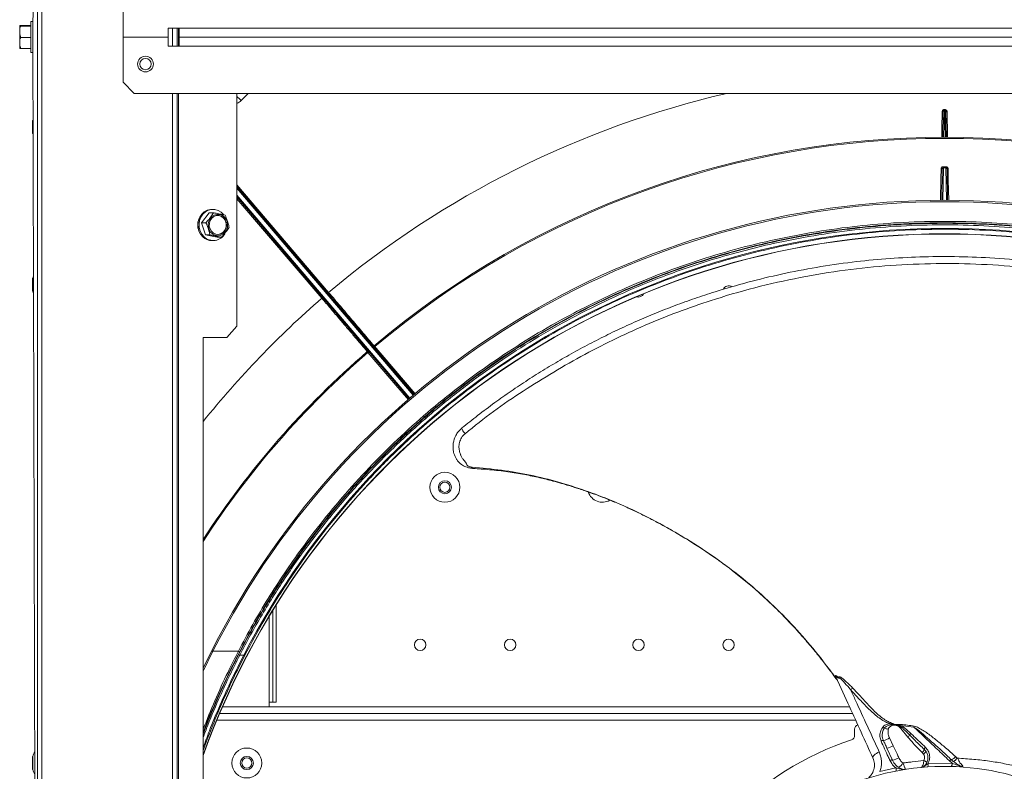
# Model space of a CAD drawing. Header units: millimetres. Extents: x -4829 to 407013, y -34854 to 354532.
# Tile 50 of 75: x 24583 to 25020, y -21214 to -20881. Entities that reach past the tile are written whole.
import ezdxf

# ---------------------------------------------------------------- set-up
doc = ezdxf.new("R2010")
doc.units = ezdxf.units.MM
doc.header["$LTSCALE"] = 15

# ---------------------------------------------------------------- blocks, each defined once
blk = doc.blocks.new('A$Cf38c0126')
at = {"linetype": 'Continuous', "lineweight": 5}
for p, q in [((18136.58, -15465.55), (18136.58, -13721.93)), ((18138.58, -13721.93), (18138.58, -15465.55)), ((18136.58, -13755.36), (18134.58, -14593.74)), ((18174.51, -14573.77), (18174.51, -14593.74)), ((18128.7, -14598.5), (18128.7, -14588.97)), ((18129.19, -14588.66), (18133.69, -14588.66)), ((18129.19, -14588.84), (18133.69, -14588.84)), ((18134.6, -14586.82), (18133.69, -14586.82)), ((18133.69, -14586.82), (18133.69, -14593.96)), ((18129.19, -14593.92), (18133.69, -14593.92)), ((18133.69, -14593.96), (18133.69, -14600.65)), ((18134.58, -14593.74), (18136.58, -15432.11)), ((18194.47, -14593.74), (18174.51, -14593.74)), ((18174.51, -14593.74), (18174.51, -14613.7)), ((18199.46, -14589.74), (18194.47, -14589.74)), ((18194.47, -14593.74), (18194.47, -14589.74)), ((18194.47, -14597.73), (18194.47, -14593.74)), ((18196.46, -14589.74), (18196.46, -14597.73)), ((18198.46, -14589.74), (18198.46, -14597.73)), ((18199.04, -14597.73), (18199.04, -14589.74)), ((18199.46, -14589.74), (18878.14, -14589.74)), ((18199.46, -14593.74), (18199.46, -14589.74)), ((18199.46, -14597.73), (18199.46, -14593.74)), ((18878.14, -14593.74), (18199.46, -14593.74)), ((18194.47, -14597.73), (18199.46, -14597.73)), ((18878.14, -14597.73), (18199.46, -14597.73)), ((18129.19, -14598.81), (18133.69, -14598.81)), ((18133.69, -14600.65), (18134.6, -14600.65)), ((18174.51, -14613.7), (18179.5, -14618.69)), ((18179.5, -14618.69), (18898.1, -14618.69)), ((18196.46, -14618.69), (18196.46, -15430.43)), ((18198.46, -14618.69), (18198.46, -15429.02)), ((18199.04, -15428.62), (18199.04, -14618.69)), ((18225.02, -14618.69), (18225.02, -14721.99)), ((18230.07, -14618.69), (18226.87, -14621.89)), ((18538, -14638.15), (18538.2, -14626.79)), ((18538.7, -14626.23), (18538.49, -14638.15)), ((18538.7, -14625.88), (18538.9, -14625.88)), ((18538.9, -14626.23), (18538.7, -14626.23)), ((18539.11, -14638.15), (18538.9, -14626.23)), ((18539.4, -14626.79), (18539.6, -14638.15)), ((18134.44, -14630.91), (18134.44, -14636.4)), ((18134.46, -14630.76), (18134.46, -14636.56)), ((18537.51, -14666.1), (18537.76, -14652.19)), ((18538.26, -14651.68), (18538, -14666.1)), ((18538.26, -14651.2), (18539.35, -14651.2)), ((18539.35, -14651.68), (18538.26, -14651.68)), ((18539.6, -14666.1), (18539.35, -14651.68)), ((18539.85, -14652.19), (18540.09, -14666.1)), ((18225.02, -14659.28), (18265.66, -14706.94)), ((18225.02, -14660.03), (18303.6, -14752.2)), ((18303.22, -14752.52), (18225.02, -14660.8)), ((18225.02, -14663.87), (18301.7, -14753.82)), ((18301.32, -14754.14), (18225.02, -14664.64)), ((18262.64, -14709.52), (18225.02, -14665.39)), ((18212.74, -14671.64), (18209.35, -14676.03)), ((18214.63, -14671.64), (18212.74, -14671.64)), ((18214.48, -14670.16), (18213.94, -14670.16)), ((18209.35, -14676.03), (18211.1, -14681.46)), ((18211.25, -14676.03), (18209.35, -14676.03)), ((18213, -14681.46), (18211.1, -14681.46)), ((18211.1, -14681.46), (18216.23, -14682.5)), ((18213.94, -14683.99), (18214.48, -14683.99)), ((18218.13, -14682.5), (18216.23, -14682.5)), ((18134.44, -14700.78), (18134.44, -14706.27)), ((18134.46, -14700.63), (18134.46, -14706.42)), ((18220.5, -14726.98), (18225.02, -14721.99)), ((18220.5, -14726.98), (18210.05, -14726.98)), ((18210.05, -14726.98), (18210.05, -14966.51)), ((18304.45, -14765.56), (18307.82, -14762.52)), ((18324.77, -14767.18), (18324.78, -14767.05)), ((18242.38, -14845.57), (18242.38, -14888.66)), ((18239.38, -14888.66), (18239.38, -14850.46)), ((18240.88, -14847.99), (18240.88, -14888.66)), ((18210.05, -14873.55), (18213.88, -14865.66)), ((18214.32, -14866.06), (18210.05, -14874.82)), ((18225.65, -14866.06), (18214.32, -14866.06)), ((18226.3, -14867.76), (18228.08, -14867.76)), ((18491.14, -14878.79), (18490.57, -14877.55)), ((18496.63, -14890.66), (18218.64, -14890.66)), ((18240.88, -14888.66), (18239.38, -14888.66)), ((18239.38, -14890.66), (18239.38, -14888.66)), ((18242.38, -14888.66), (18240.88, -14888.66)), ((18497.99, -14893.65), (18217.35, -14893.65)), ((18499.36, -14896.65), (18216.09, -14896.65)), ((18519.3, -14898.98), (18520.06, -14899.41)), ((18525.18, -14899.71), (18519.3, -14898.98)), ((18498.88, -14900.64), (18498.88, -14903.39)), ((18522.43, -14904.12), (18519.31, -14900.27)), ((18514.34, -14904.49), (18516.04, -14907.97)), ((18134.46, -14912.71), (18134.46, -14918.51)), ((18513.23, -14909.03), (18515.65, -14914.34)), ((18529.4, -14911.63), (18528.89, -14911.02)), ((18529.79, -14909.62), (18530.54, -14910.51)), ((18134.44, -14912.87), (18134.44, -14918.36)), ((18531.42, -14915.91), (18542.14, -14915.67)), ((18542.14, -14915.67), (18540.96, -14914.66)), ((18542.64, -14914.89), (18541.83, -14914.18)), ((18543.64, -14912.78), (18544.36, -14913.43)), ((18510.1, -14919.4), (18517.19, -14917.78))]:
    blk.add_line(p, q, dxfattribs=at)
at = {"linetype": 'Continuous', "lineweight": 5, "flags": 128}
for points in [[(18538.2, -14626.79), (18538.19, -14626.82), (18538.16, -14626.85), (18538.11, -14626.88), (18538.05, -14626.9), (18537.98, -14626.92), (18537.89, -14626.93), (18537.8, -14626.94), (18537.7, -14626.94)], [(18538.7, -14626.23), (18538.7, -14626.21), (18538.7, -14626.18), (18538.7, -14626.15), (18538.7, -14626.11), (18538.7, -14626.06), (18538.7, -14626), (18538.7, -14625.94), (18538.7, -14625.88)], [(18538.9, -14626.23), (18538.9, -14626.21), (18538.9, -14626.18), (18538.9, -14626.15), (18538.9, -14626.11), (18538.9, -14626.06), (18538.9, -14626), (18538.9, -14625.94), (18538.9, -14625.88)], [(18539.4, -14626.79), (18539.41, -14626.82), (18539.44, -14626.85), (18539.49, -14626.88), (18539.55, -14626.9), (18539.63, -14626.92), (18539.71, -14626.93), (18539.8, -14626.94), (18539.9, -14626.94)], [(18134.67, -14630.17), (18134.64, -14630.26), (18134.46, -14630.76)], [(18134.46, -14636.56), (18134.64, -14637.05), (18134.69, -14637.19)], [(18537.01, -14666.23), (18537.18, -14656.39), (18537.26, -14652.19)], [(18538.26, -14651.68), (18538.26, -14651.66), (18538.26, -14651.62), (18538.26, -14651.57), (18538.26, -14651.51), (18538.26, -14651.44), (18538.26, -14651.36), (18538.26, -14651.28), (18538.26, -14651.2)], [(18539.35, -14651.68), (18539.35, -14651.66), (18539.35, -14651.62), (18539.35, -14651.57), (18539.35, -14651.51), (18539.35, -14651.44), (18539.35, -14651.36), (18539.35, -14651.28), (18539.35, -14651.2)], [(18540.35, -14652.19), (18540.36, -14653.19), (18540.43, -14657.18), (18540.59, -14666.26)], [(18209.87, -14682.34), (18208.88, -14681.16), (18208.16, -14679.77), (18207.76, -14678.22), (18207.68, -14676.62), (18207.94, -14675.04), (18208.53, -14673.57), (18209.41, -14672.29), (18210.53, -14671.27), (18211.84, -14670.56), (18213.26, -14670.2), (18213.94, -14670.16)], [(18210.42, -14682.34), (18209.43, -14681.16), (18208.71, -14679.77), (18208.3, -14678.22), (18208.23, -14676.62), (18208.49, -14675.04), (18209.08, -14673.57), (18209.96, -14672.29), (18211.08, -14671.27), (18212.39, -14670.56), (18213.8, -14670.2), (18215.26, -14670.21), (18216.67, -14670.59), (18217.97, -14671.32), (18219.08, -14672.37), (18219.17, -14672.48)], [(18219.39, -14673.45), (18218.4, -14672.75), (18217.28, -14672.37), (18216.1, -14672.34), (18214.96, -14672.66), (18213.95, -14673.31), (18213.12, -14674.24), (18212.56, -14675.38), (18212.29, -14676.64), (18212.35, -14677.94), (18212.72, -14679.17), (18213.37, -14680.25), (18214.27, -14681.09), (18215.33, -14681.63), (18216.5, -14681.84), (18217.66, -14681.69), (18218.75, -14681.2), (18219.68, -14680.4), (18220.38, -14679.36), (18220.8, -14678.15), (18220.91, -14676.86), (18220.69, -14675.58), (18220.18, -14674.42), (18219.39, -14673.45)], [(18219.09, -14673.85), (18218.11, -14673.18), (18217.01, -14672.86), (18215.86, -14672.91), (18214.78, -14673.33), (18213.86, -14674.09), (18213.19, -14675.11), (18212.81, -14676.31), (18212.78, -14677.57), (18213.08, -14678.79), (18213.69, -14679.86), (18214.56, -14680.68), (18215.62, -14681.18), (18216.76, -14681.31), (18217.88, -14681.07), (18218.89, -14680.47), (18219.7, -14679.58), (18220.23, -14678.46), (18220.44, -14677.21), (18220.3, -14675.96), (18219.84, -14674.8), (18219.09, -14673.85)], [(18301.05, -14754.59), (18294.64, -14747.07), (18283.13, -14733.57)], [(18286.17, -14730.98), (18286.82, -14731.74), (18289.41, -14734.78), (18299.76, -14746.93), (18304.07, -14751.98)], [(18308.61, -14762.69), (18308.24, -14762.26), (18307.87, -14761.82)], [(18214.32, -14866.06), (18214.23, -14866.01), (18214.13, -14865.96), (18214.05, -14865.9), (18213.98, -14865.84), (18213.93, -14865.79), (18213.89, -14865.74), (18213.87, -14865.7), (18213.88, -14865.66)], [(18228.08, -14867.76), (18228.16, -14867.8), (18228.23, -14867.82), (18228.3, -14867.84), (18228.37, -14867.86), (18228.42, -14867.86), (18228.47, -14867.86), (18228.5, -14867.84), (18228.52, -14867.83)], [(18491.47, -14879.35), (18491.47, -14879.35), (18491.36, -14879.1), (18491.32, -14879.03)], [(18506.99, -14913.39), (18506.95, -14913.13), (18507.03, -14912.83), (18507.25, -14912.49), (18507.57, -14912.13), (18508.01, -14911.75), (18508.53, -14911.37), (18509.12, -14911), (18509.77, -14910.66)], [(18514.53, -14914.49), (18514.72, -14914.4), (18514.91, -14914.33), (18515.09, -14914.28), (18515.26, -14914.25), (18515.4, -14914.24), (18515.52, -14914.26), (18515.6, -14914.29), (18515.65, -14914.34)]]:
    blk.add_lwpolyline(points, dxfattribs=at)
at = {"linetype": 'Continuous', "lineweight": 5}
for centre, radius in [((18184.49, -14605.71), 3.49), ((18184.49, -14605.71), 2.5), ((18317.23, -14793.35), 6.64), ((18317.23, -14793.35), 2.9), ((18317.23, -14793.35), 2.25), ((18306.25, -14863.21), 2.5), ((18346.17, -14863.21), 2.5), ((18403.06, -14863.21), 2.5), ((18442.99, -14863.21), 2.5), ((18229.4, -14915.61), 6.64), ((18229.4, -14915.61), 2.9), ((18229.4, -14915.61), 2.25)]:
    blk.add_circle(centre, radius, dxfattribs=at)
for centre, radius, start, end in [((18129.99, -14589), 1.3, 168.6813, 178.9033), ((18129.99, -14598.48), 1.3, 181.0967, 191.3193), ((18139.91, -14708.89), 123.02, 45.0141, 46.222), ((18134.94, -14630.91), 0.499, 162.1791, 180), ((18134.94, -14636.4), 0.499, 180, 197.8209), ((18537.51, -14637.65), 0.499, 270.1883, 359), ((18540.09, -14637.65), 0.499, 181, 269.8117), ((18538.8, -15030.39), 392.24, 49.8424, 130.1576), ((18538.8, -15030.39), 391.75, 49.8431, 130.1569), ((18537.51, -14644.93), 7.27, 268.0337, 271.9663), ((18540.1, -14644.93), 7.27, 268.0337, 271.9663), ((18538.8, -15030.39), 364.29, 26.8839, 153.1161), ((18538.8, -15030.56), 363.79, 26.8839, 153.1161), ((18214.42, -14677.07), 6.81, 156.6243, 203.3757), ((18216.36, -14676.46), 3.63, 46.0902, 87.9948), ((18216.01, -14677.04), 4.3, 276.4271, 48.1164), ((18538.8, -15030.39), 349.42, 19.8067, 160.1933), ((18538.8, -15030.39), 349.32, 19.7612, 160.2388), ((18214.5, -14678.01), 5.95, 226.6523, 330.7976), ((18213.96, -14678.1), 5.89, 226.0292, 269.7486), ((18134.94, -14700.78), 0.499, 162.1791, 180), ((18146.82, -14704.6), 12.97, 157.4129, 162.1791), ((18134.94, -14706.27), 0.499, 180, 197.8209), ((18146.82, -14702.45), 12.97, 197.8209, 202.8014), ((18262.63, -14703.58), 4.52, 305.8033, 311.9876), ((18403.06, -14706.52), 2.5, 250.5181, 334.9597), ((18442.99, -14706.52), 2.5, 54.3485, 158.1953), ((18259.82, -14706.02), 4.5, 308.9372, 315.1001), ((18538.8, -15030.39), 392.24, 130.7401, 146.944), ((18538.8, -15030.39), 391.75, 130.7408, 147.0543), ((18282.49, -14732.82), 0.499, 310.7401, 40.4489), ((18278.59, -14728.06), 7.14, 309.4414, 313.4445), ((18285.53, -14730.23), 0.499, 220.4489, 310.1576), ((18281.47, -14725.67), 7.09, 307.4309, 311.4632), ((18387.09, -14793.35), 6.64, 198.72, 299.3296), ((18225.48, -14866.7), 0.664, 22.1268, 75.3017), ((18226.47, -14867.12), 0.662, 202.1491, 255.4855), ((18490.22, -14878.03), 0.593, 25.064, 53.5511), ((18493.86, -14879.72), 4.81, 312.9724, 328.306), ((18500.87, -14900.64), 2, 106.4016, 180), ((18508.25, -14895.73), 6.77, 338.3509, 343.1976), ((18511.42, -14897.87), 7.95, 351.9439, 355.3419), ((18522.39, -14901.11), 2.88, 143.7765, 154.0762), ((18517.5, -14898.35), 7.81, 350.0256, 353.5075), ((18496.88, -14903.39), 2, 288.2662, 0), ((18503.56, -14910.01), 12.95, 49.0667, 52.8612), ((18510.73, -14909.83), 9.69, 71.5783, 82.2163), ((18513.11, -14892.59), 9.87, 308.9375, 312.64), ((18518.09, -14898.95), 6.75, 310.0317, 320.8513), ((18525.3, -14904.06), 2.16, 134.1565, 156.6839), ((18538.8, -15030.39), 131.74, 108.2662, 164.3159), ((18511.43, -14907.22), 1.55, 81.2118, 121.7597), ((18509.76, -14897.83), 8.08, 283.6084, 304.5107), ((18512.15, -14901.89), 7.22, 278.6146, 302.6784), ((18134.94, -14912.87), 0.499, 162.1791, 180), ((18146.82, -14916.69), 12.97, 152.1991, 162.1791), ((18527.01, -14908.82), 2.89, 310.5317, 343.9406), ((18528.24, -14909.31), 2.59, 296.5282, 332.4988), ((18531.05, -14909.67), 1.25, 126.866, 177.6556), ((18538.8, -15030.39), 113.28, 57.0998, 159.3931), ((18514.62, -14907.31), 7.11, 278.3052, 302.8951), ((18516.87, -14914.07), 3.7, 294.739, 336.1598), ((18528.49, -14917.69), 3.33, 43.5397, 70.1873), ((18529.51, -14916.3), 1.95, 326.6824, 11.6609), ((18541.9, -14915.32), 1.14, 93.5298, 144.9126), ((18540.28, -14915.9), 1.88, 318.2331, 6.8446), ((18540.57, -14910.69), 3.71, 289.8121, 325.7834), ((18134.94, -14918.36), 0.499, 180, 197.8209), ((18146.82, -14914.54), 12.97, 197.8209, 208.0256), ((18515.15, -14918.44), 2.15, 339.2865, 17.8806), ((18520.92, -14916.51), 2, 253.7393, 278.9216), ((18528.28, -14915.59), 2, 275.2384, 309.2049)]:
    blk.add_arc(centre, radius, start, end, dxfattribs=at)
for centre, major_axis, ratio, start_param, end_param in [((18538.8, -15032.64), (0, 425.07), 1, 0.229213, 0.697864), ((18221.93, -14616.93), (-1.83, 6.76), 0.998003, 3.334087, 3.661929), ((18538.8, -15028.34), (0, 349.77), 0.99998, 5.189359, 7.377012), ((18541.44, -15030.39), (-425.07, 0), 1, 5.427735, 5.606435)]:
    blk.add_ellipse(centre, major_axis=major_axis, ratio=ratio, start_param=start_param, end_param=end_param, dxfattribs=at)
for points, knots in [([(18129.19, -14588.66), (18129.14, -14588.66), (18128.9, -14588.67), (18128.74, -14588.7), (18128.71, -14588.75), (18128.72, -14588.8), (18129.04, -14588.83), (18129.18, -14588.84), (18129.19, -14588.84)], [0, 0, 0, 0, 0.0615458, 0.2437108, 0.5002059, 0.8697201, 0.981546, 1, 1, 1, 1]), ([(18129.19, -14588.84), (18129.1, -14589.01), (18128.82, -14589.52), (18128.71, -14590.48), (18128.73, -14591.7), (18128.71, -14592.89), (18129.06, -14593.63), (18129.19, -14593.92)], [0, 0, 0, 0, 0.111319, 0.325256, 0.540874, 0.820923, 1, 1, 1, 1]), ([(18129.19, -14593.92), (18129.1, -14594.09), (18128.82, -14594.58), (18128.71, -14595.5), (18128.73, -14596.67), (18128.71, -14597.82), (18129.06, -14598.54), (18129.19, -14598.81)], [0, 0, 0, 0, 0.111321, 0.325253, 0.540874, 0.820936, 1, 1, 1, 1]), ([(18129.19, -14598.81), (18129.14, -14598.81), (18128.9, -14598.8), (18128.74, -14598.77), (18128.73, -14598.74), (18128.73, -14598.73)], [0, 0, 0, 0, 0.130074, 0.515073, 1, 1, 1, 1]), ([(18537.51, -14638.15), (18537.52, -14637.09), (18537.59, -14633.53), (18537.65, -14629.66), (18537.7, -14626.94)], [0, 0, 0, 0, 0.297136, 1, 1, 1, 1]), ([(18537.7, -14626.94), (18537.72, -14626.8), (18537.75, -14626.54), (18537.96, -14626.19), (18538.26, -14625.96), (18538.53, -14625.88), (18538.67, -14625.88), (18538.7, -14625.88)], [0, 0, 0, 0, 0.253442, 0.507088, 0.741065, 0.947191, 1, 1, 1, 1]), ([(18538.7, -14626.23), (18538.68, -14626.23), (18538.62, -14626.23), (18538.55, -14626.25), (18538.44, -14626.3), (18538.32, -14626.4), (18538.22, -14626.58), (18538.21, -14626.72), (18538.2, -14626.79)], [0, 0, 0, 0, 0.045993, 0.207561, 0.230155, 0.455873, 0.721634, 1, 1, 1, 1]), ([(18538.9, -14625.88), (18539.01, -14625.89), (18539.21, -14625.91), (18539.49, -14626.07), (18539.72, -14626.3), (18539.87, -14626.6), (18539.89, -14626.83), (18539.9, -14626.94)], [0, 0, 0, 0, 0.187688, 0.375373, 0.571487, 0.787963, 1, 1, 1, 1]), ([(18539.4, -14626.79), (18539.4, -14626.73), (18539.39, -14626.62), (18539.31, -14626.46), (18539.2, -14626.33), (18539.07, -14626.25), (18538.97, -14626.23), (18538.91, -14626.23), (18538.9, -14626.23)], [0, 0, 0, 0, 0.2333207, 0.4636331, 0.6598737, 0.8345157, 0.9655996, 1, 1, 1, 1]), ([(18539.9, -14626.94), (18539.95, -14629.49), (18540.01, -14633.35), (18540.07, -14636.94), (18540.1, -14638.15)], [0, 0, 0, 0, 0.660646, 1, 1, 1, 1]), ([(18537.26, -14652.19), (18537.27, -14652.08), (18537.3, -14651.85), (18537.48, -14651.54), (18537.74, -14651.32), (18538.02, -14651.21), (18538.19, -14651.2), (18538.26, -14651.2)], [0, 0, 0, 0, 0.2219706, 0.4440775, 0.6642449, 0.8806111, 1, 1, 1, 1]), ([(18538.26, -14651.68), (18538.22, -14651.68), (18538.14, -14651.69), (18538, -14651.74), (18537.87, -14651.86), (18537.78, -14652.02), (18537.76, -14652.14), (18537.76, -14652.19)], [0, 0, 0, 0, 0.116378, 0.328666, 0.548086, 0.772919, 1, 1, 1, 1]), ([(18539.35, -14651.2), (18539.46, -14651.21), (18539.68, -14651.23), (18539.97, -14651.4), (18540.2, -14651.65), (18540.32, -14651.93), (18540.34, -14652.12), (18540.35, -14652.19)], [0, 0, 0, 0, 0.212317, 0.424579, 0.638602, 0.856274, 1, 1, 1, 1]), ([(18539.85, -14652.19), (18539.84, -14652.16), (18539.84, -14652.06), (18539.77, -14651.92), (18539.66, -14651.79), (18539.51, -14651.7), (18539.4, -14651.68), (18539.35, -14651.68)], [0, 0, 0, 0, 0.147241, 0.368596, 0.583348, 0.792777, 1, 1, 1, 1]), ([(18211.25, -14676.03), (18211.33, -14675.95), (18211.68, -14675.63), (18212.33, -14674.87), (18213.27, -14673.67), (18214.13, -14672.55), (18214.55, -14671.83), (18214.62, -14671.67), (18214.63, -14671.64)], [0, 0, 0, 0, 0.061544, 0.243707, 0.500212, 0.869731, 0.981538, 1, 1, 1, 1]), ([(18214.63, -14671.64), (18214.85, -14671.68), (18215.48, -14671.79), (18216.49, -14671.98), (18217.72, -14672.23), (18218.94, -14672.48), (18219.54, -14672.63), (18219.77, -14672.69)], [0, 0, 0, 0, 0.11133, 0.325266, 0.540881, 0.820921, 1, 1, 1, 1]), ([(18213, -14681.46), (18212.98, -14681.27), (18212.92, -14680.73), (18212.64, -14679.71), (18212.21, -14678.41), (18211.81, -14677.13), (18211.4, -14676.34), (18211.25, -14676.03)], [0, 0, 0, 0, 0.111336, 0.325264, 0.540876, 0.820918, 1, 1, 1, 1]), ([(18219.77, -14672.69), (18219.87, -14672.87), (18220.16, -14673.42), (18220.54, -14674.44), (18220.95, -14675.74), (18221.37, -14677.02), (18221.48, -14677.81), (18221.52, -14678.12)], [0, 0, 0, 0, 0.111336, 0.325281, 0.540898, 0.820938, 1, 1, 1, 1]), ([(18225.65, -14866.06), (18227.75, -14862.1), (18231.95, -14854.19), (18238.83, -14842.62), (18246.11, -14831.31), (18254.62, -14819.16), (18264.52, -14806.26), (18275.99, -14792.79), (18288.15, -14779.86), (18301, -14767.53), (18314.49, -14755.82), (18328.6, -14744.77), (18343.3, -14734.43), (18358.56, -14724.82), (18373.01, -14716.72), (18386.48, -14709.95), (18400.22, -14703.69), (18415.7, -14697.47), (18432.95, -14691.54), (18450.53, -14686.51), (18468.37, -14682.39), (18486.43, -14679.19), (18504.65, -14676.94), (18522.98, -14675.64), (18541.35, -14675.29), (18559.74, -14675.9), (18578.08, -14677.48), (18596.33, -14680.01), (18612.98, -14683.21), (18628.04, -14686.83), (18643.05, -14691.07), (18659.33, -14696.51), (18676.72, -14703.36), (18693.83, -14711.17), (18710.58, -14719.93), (18726.91, -14729.63), (18742.81, -14740.26), (18758.21, -14751.81), (18773.04, -14764.28), (18787.23, -14777.59), (18800.73, -14791.75), (18813.47, -14806.7), (18825.55, -14822.57), (18836.84, -14839.34), (18845.59, -14854.02), (18850.37, -14863.05), (18851.95, -14866.06)], [0, 0, 0, 0, 0.017944, 0.035888, 0.053733, 0.071578, 0.094906, 0.118247, 0.141574, 0.164901, 0.188243, 0.211569, 0.234901, 0.258249, 0.28158, 0.299029, 0.316479, 0.339817, 0.363172, 0.386509, 0.40985, 0.433208, 0.456548, 0.479889, 0.503248, 0.52659, 0.550015, 0.573459, 0.596884, 0.614795, 0.632706, 0.65666, 0.680633, 0.704588, 0.729132, 0.753694, 0.778238, 0.803505, 0.828792, 0.85406, 0.879957, 0.905874, 0.931772, 0.959073, 0.986375, 1, 1, 1, 1]), ([(18225.86, -14867.37), (18227.44, -14864.36), (18232.19, -14855.3), (18240.92, -14840.58), (18252.18, -14823.78), (18264.21, -14807.9), (18276.9, -14792.94), (18290.35, -14778.79), (18304.49, -14765.46), (18319.26, -14752.99), (18334.61, -14741.42), (18350.46, -14730.78), (18366.74, -14721.06), (18383.45, -14712.28), (18400.5, -14704.46), (18417.85, -14697.58), (18434.09, -14692.12), (18449.06, -14687.85), (18464.09, -14684.21), (18480.7, -14680.98), (18498.91, -14678.42), (18517.21, -14676.82), (18535.56, -14676.17), (18553.9, -14676.48), (18572.19, -14677.74), (18590.38, -14679.96), (18608.41, -14683.11), (18626.22, -14687.18), (18643.77, -14692.18), (18661.01, -14698.06), (18676.47, -14704.23), (18690.2, -14710.46), (18703.65, -14717.19), (18718.09, -14725.25), (18733.34, -14734.81), (18748.03, -14745.1), (18762.14, -14756.1), (18775.63, -14767.76), (18788.53, -14780.1), (18800.81, -14793.11), (18812.43, -14806.75), (18823.4, -14821.03), (18833.65, -14835.93), (18843.23, -14851.39), (18848.91, -14862.05), (18851.74, -14867.37)], [0, 0, 0, 0, 0.013637, 0.040964, 0.06829, 0.094132, 0.119992, 0.145832, 0.171048, 0.196282, 0.221496, 0.245988, 0.270499, 0.29499, 0.318893, 0.342814, 0.366716, 0.384588, 0.40246, 0.425831, 0.449221, 0.472592, 0.495877, 0.51918, 0.542465, 0.565748, 0.58905, 0.612334, 0.635614, 0.658912, 0.682193, 0.6996, 0.717007, 0.74028, 0.76357, 0.786844, 0.810112, 0.833396, 0.856665, 0.880274, 0.903899, 0.927509, 0.951667, 0.975841, 1, 1, 1, 1]), ([(18851.51, -14866.45), (18849.92, -14863.45), (18845.16, -14854.43), (18836.42, -14839.77), (18825.14, -14823.02), (18813.08, -14807.18), (18800.35, -14792.25), (18786.87, -14778.11), (18772.7, -14764.82), (18757.89, -14752.37), (18742.52, -14740.83), (18726.64, -14730.22), (18710.33, -14720.53), (18693.6, -14711.79), (18676.52, -14703.99), (18659.15, -14697.15), (18642.9, -14691.72), (18627.91, -14687.48), (18612.87, -14683.86), (18596.25, -14680.67), (18578.03, -14678.14), (18559.71, -14676.57), (18541.35, -14675.96), (18523, -14676.31), (18504.7, -14677.61), (18486.51, -14679.86), (18468.48, -14683.05), (18450.66, -14687.16), (18433.11, -14692.19), (18415.87, -14698.11), (18400.42, -14704.32), (18386.7, -14710.57), (18373.25, -14717.33), (18358.82, -14725.42), (18343.58, -14735.02), (18328.9, -14745.34), (18314.81, -14756.37), (18301.34, -14768.06), (18288.51, -14780.38), (18276.36, -14793.28), (18264.92, -14806.74), (18255.03, -14819.62), (18246.53, -14831.76), (18239.26, -14843.05), (18232.39, -14854.6), (18228.19, -14862.5), (18226.09, -14866.45)], [0, 0, 0, 0, 0.013626, 0.04093, 0.068233, 0.094132, 0.120051, 0.145949, 0.171217, 0.196505, 0.221772, 0.246316, 0.270878, 0.295421, 0.319376, 0.343348, 0.367302, 0.385212, 0.403121, 0.426546, 0.449988, 0.473412, 0.496752, 0.52011, 0.543449, 0.566788, 0.590145, 0.613484, 0.636821, 0.660175, 0.683512, 0.700961, 0.71841, 0.741741, 0.765089, 0.78842, 0.811747, 0.83509, 0.858417, 0.881745, 0.905088, 0.928416, 0.946263, 0.964109, 0.982055, 1, 1, 1, 1]), ([(18851.3, -14867.76), (18848.46, -14862.44), (18842.79, -14851.8), (18833.23, -14836.37), (18822.99, -14821.49), (18812.04, -14807.23), (18800.43, -14793.61), (18788.17, -14780.62), (18775.29, -14768.29), (18761.82, -14756.65), (18747.73, -14745.67), (18733.06, -14735.39), (18717.83, -14725.84), (18703.41, -14717.8), (18689.98, -14711.08), (18676.27, -14704.86), (18660.83, -14698.69), (18643.62, -14692.82), (18626.1, -14687.84), (18608.31, -14683.77), (18590.3, -14680.62), (18572.14, -14678.41), (18553.88, -14677.15), (18535.57, -14676.84), (18517.24, -14677.48), (18498.96, -14679.09), (18480.78, -14681.65), (18464.19, -14684.87), (18449.19, -14688.51), (18434.24, -14692.77), (18418.02, -14698.22), (18400.7, -14705.09), (18383.67, -14712.9), (18366.99, -14721.67), (18350.73, -14731.37), (18334.9, -14741.99), (18319.58, -14753.55), (18304.82, -14766), (18290.7, -14779.31), (18277.28, -14793.44), (18264.61, -14808.37), (18252.59, -14824.23), (18241.34, -14841.01), (18232.63, -14855.71), (18227.88, -14864.75), (18226.3, -14867.76)], [0, 0, 0, 0, 0.0241606, 0.0483361, 0.0724962, 0.0961076, 0.1197335, 0.1433442, 0.1666135, 0.1898976, 0.2131662, 0.2364402, 0.25973, 0.2830033, 0.3004097, 0.3178159, 0.341096, 0.3643931, 0.3876727, 0.4109554, 0.4342556, 0.4575379, 0.4808213, 0.5041226, 0.5274059, 0.5507761, 0.5741643, 0.5975347, 0.6154056, 0.6332765, 0.657178, 0.6810981, 0.7050002, 0.7294912, 0.7540014, 0.7784932, 0.8037081, 0.8289429, 0.8541587, 0.8800001, 0.9058619, 0.9317043, 0.9590329, 0.9863616, 1, 1, 1, 1]), ([(18221.52, -14678.12), (18221.48, -14678.2), (18221.33, -14678.52), (18220.82, -14679.27), (18219.9, -14680.47), (18219.03, -14681.6), (18218.34, -14682.31), (18218.16, -14682.48), (18218.13, -14682.5)], [0, 0, 0, 0, 0.061558, 0.243707, 0.500213, 0.869731, 0.98156, 1, 1, 1, 1]), ([(18849.08, -14867.83), (18848.94, -14867.54), (18848.21, -14866.14), (18845.1, -14860.26), (18838.66, -14848.8), (18828.66, -14832.97), (18816.7, -14816.29), (18803.98, -14800.57), (18790.56, -14785.84), (18776.52, -14772.08), (18761.67, -14759.06), (18746.06, -14746.85), (18729.76, -14735.52), (18712.89, -14725.16), (18695.45, -14715.81), (18677.51, -14707.46), (18659.04, -14700.1), (18640.15, -14693.77), (18620.93, -14688.51), (18601.79, -14684.44), (18582.77, -14681.52), (18563.94, -14679.67), (18544.98, -14678.83), (18526.01, -14679), (18507.12, -14680.18), (18488.5, -14682.37), (18470.21, -14685.55), (18452.25, -14689.66), (18434.54, -14694.69), (18417.14, -14700.63), (18400.14, -14707.44), (18383.5, -14715.15), (18367.26, -14723.76), (18351.43, -14733.25), (18336.15, -14743.54), (18321.47, -14754.58), (18307.45, -14766.32), (18294, -14778.82), (18281.17, -14792.12), (18268.98, -14806.17), (18257.57, -14820.83), (18246.99, -14836.02), (18237.2, -14851.66), (18231.41, -14862.44), (18228.52, -14867.83)], [0, 0, 0, 0, 0.00128, 0.006401, 0.02689, 0.054326, 0.081784, 0.109219, 0.135151, 0.161168, 0.187225, 0.213279, 0.239287, 0.265213, 0.290807, 0.316493, 0.342223, 0.367951, 0.39363, 0.41922, 0.443436, 0.467732, 0.492068, 0.516405, 0.5407, 0.564915, 0.588548, 0.612252, 0.635993, 0.659736, 0.683444, 0.707079, 0.731093, 0.755175, 0.779293, 0.803414, 0.827502, 0.85152, 0.876209, 0.900963, 0.925754, 0.950546, 0.975307, 1, 1, 1, 1]), ([(18218.13, -14682.5), (18218, -14682.47), (18217.6, -14682.36), (18216.68, -14682.17), (18215.44, -14681.92), (18214.24, -14681.67), (18213.35, -14681.52), (18213, -14681.46)], [0, 0, 0, 0, 0.111329, 0.325255, 0.540875, 0.82093, 1, 1, 1, 1]), ([(18324.78, -14767.05), (18327.09, -14765.2), (18331.88, -14761.37), (18339.17, -14755.93), (18346.59, -14750.68), (18353.99, -14745.74), (18361.54, -14740.98), (18369.29, -14736.37), (18377.26, -14731.92), (18385.39, -14727.66), (18393.75, -14723.56), (18402.17, -14719.72), (18410.71, -14716.11), (18419.3, -14712.74), (18428.08, -14709.57), (18438.81, -14706.03), (18451.62, -14702.32), (18466.62, -14698.69), (18482.06, -14695.7), (18497.46, -14693.46), (18512.78, -14691.93), (18527.93, -14691.11), (18543.33, -14690.96), (18559.45, -14691.54), (18576.26, -14692.97), (18593.55, -14695.34), (18610.63, -14698.59), (18627.35, -14702.65), (18643.74, -14707.53), (18659.72, -14713.17), (18676.2, -14719.93), (18692.97, -14727.88), (18709.88, -14737.12), (18726.03, -14747.16), (18741.36, -14757.93), (18755.91, -14769.32), (18764.84, -14777.34), (18769.31, -14781.35)], [0, 0, 0, 0, 0.017261, 0.03572, 0.052918, 0.070209, 0.087605, 0.105121, 0.123004, 0.141113, 0.159017, 0.177649, 0.195559, 0.213744, 0.232179, 0.250864, 0.280898, 0.31166, 0.343156, 0.375394, 0.40559, 0.43635, 0.467679, 0.49958, 0.535136, 0.571385, 0.607331, 0.642978, 0.678588, 0.714473, 0.749903, 0.791841, 0.833489, 0.874954, 0.916806, 0.958408, 1, 1, 1, 1]), ([(18767.31, -14782.08), (18762.83, -14778.11), (18753.88, -14770.17), (18739.32, -14758.95), (18723.98, -14748.35), (18707.82, -14738.5), (18690.92, -14729.48), (18673.34, -14721.35), (18655.15, -14714.18), (18636.41, -14708.02), (18617.22, -14702.94), (18597.65, -14698.96), (18577.79, -14696.12), (18557.72, -14694.44), (18537.56, -14693.95), (18517.38, -14694.66), (18497.25, -14696.56), (18477.15, -14699.68), (18457.08, -14704.06), (18438.8, -14709.23), (18422.35, -14714.86), (18407.73, -14720.64), (18393.34, -14727.14), (18379.22, -14734.34), (18365.43, -14742.2), (18351.92, -14750.58), (18338.66, -14759.56), (18330.32, -14766.25), (18326.14, -14769.6)], [0, 0, 0, 0, 0.041863, 0.083651, 0.125486, 0.167323, 0.209075, 0.25087, 0.292662, 0.33437, 0.376127, 0.417868, 0.459536, 0.501264, 0.542839, 0.584149, 0.625335, 0.666541, 0.707918, 0.749602, 0.780859, 0.81208, 0.843346, 0.874664, 0.905928, 0.937193, 0.968554, 1, 1, 1, 1]), ([(18265.66, -14706.94), (18267.4, -14708.99), (18270.89, -14713.08), (18276.04, -14719.12), (18281.06, -14725.01), (18284.21, -14728.71), (18285.79, -14730.55)], [0, 0, 0, 0, 0.249804, 0.500401, 0.7502, 1, 1, 1, 1]), ([(18282.77, -14733.12), (18281.2, -14731.28), (18279.12, -14728.85), (18275.92, -14725.09), (18273.27, -14721.98), (18269.9, -14718.03), (18266.35, -14713.87), (18263.88, -14710.97), (18262.64, -14709.52)], [0, 0, 0, 0, 0.249734, 0.328766, 0.487304, 0.645846, 0.822924, 1, 1, 1, 1]), ([(18283.13, -14733.57), (18283.11, -14733.55), (18283.05, -14733.48), (18282.96, -14733.37), (18282.88, -14733.28), (18282.82, -14733.21), (18282.82, -14733.2), (18282.81, -14733.2)], [0, 0, 0, 0, 0.131527, 0.348656, 0.565816, 0.782961, 1, 1, 1, 1]), ([(18285.85, -14730.61), (18285.85, -14730.62), (18285.86, -14730.62), (18285.92, -14730.69), (18286, -14730.78), (18286.09, -14730.89), (18286.15, -14730.96), (18286.17, -14730.98)], [0, 0, 0, 0, 0.217038, 0.434199, 0.651351, 0.868441, 1, 1, 1, 1]), ([(18324.74, -14767.14), (18324.19, -14767.65), (18323.14, -14768.61), (18321.74, -14770.81), (18320.85, -14773.45), (18320.76, -14776.18), (18321.23, -14778.63), (18321.93, -14780.25), (18322.69, -14781.39), (18323.49, -14782.4), (18324.78, -14783.5), (18326.35, -14784.3), (18327.88, -14784.76), (18328.97, -14784.89), (18329.63, -14784.96)], [0, 0, 0, 0, 0.094783, 0.180211, 0.326201, 0.437911, 0.518778, 0.637018, 0.656464, 0.691969, 0.798851, 0.862773, 0.916519, 1, 1, 1, 1]), ([(18326.14, -14769.6), (18325.91, -14769.29), (18325.45, -14768.66), (18324.98, -14767.86), (18324.73, -14767.33), (18324.76, -14767.22), (18324.77, -14767.18)], [0, 0, 0, 0, 0.275334, 0.56734, 0.859335, 1, 1, 1, 1]), ([(18326.14, -14769.6), (18325.59, -14770.16), (18324.5, -14771.27), (18323.63, -14773.44), (18323.38, -14775.6), (18323.62, -14777.25), (18323.94, -14778.32), (18324.16, -14778.88), (18324.32, -14779.37), (18324.65, -14780.07), (18325.38, -14781.11), (18326.2, -14782.01), (18326.64, -14782.66), (18326.77, -14782.91), (18326.85, -14783.21), (18327.01, -14783.5), (18327.34, -14783.85), (18328.06, -14784.25), (18328.82, -14784.41), (18329.29, -14784.51)], [0, 0, 0, 0, 0.127716, 0.253045, 0.37201, 0.477624, 0.521474, 0.553446, 0.575373, 0.605415, 0.678579, 0.782183, 0.799848, 0.811502, 0.831156, 0.857661, 0.874507, 0.922323, 1, 1, 1, 1]), ([(18329.29, -14784.51), (18333.64, -14784.87), (18342.31, -14785.6), (18355.12, -14787.83), (18367.58, -14790.95), (18379.58, -14794.76), (18392.3, -14799.58), (18405.57, -14805.64), (18419.35, -14813.12), (18432.5, -14821.29), (18444.89, -14830.16), (18456.45, -14839.67), (18467.11, -14849.79), (18476.92, -14860.47), (18484.85, -14870.2), (18489.41, -14876.42), (18491.14, -14878.79)], [0, 0, 0, 0, 0.066472, 0.132616, 0.198244, 0.262939, 0.326351, 0.409542, 0.491415, 0.572072, 0.651304, 0.728954, 0.805111, 0.880163, 0.954462, 1, 1, 1, 1]), ([(18329.29, -14784.51), (18329.31, -14784.62), (18329.37, -14784.83), (18329.49, -14784.99), (18329.6, -14784.99), (18329.65, -14784.99)], [0, 0, 0, 0, 0.386815, 0.753365, 1, 1, 1, 1]), ([(18329.65, -14785.03), (18332.12, -14785.18), (18337.32, -14785.5), (18344.98, -14786.39), (18352.38, -14787.62), (18359.02, -14789.03), (18364.47, -14790.39), (18368.76, -14791.57), (18371.95, -14792.52), (18374.58, -14793.34), (18377.02, -14794.13), (18380.17, -14795.19), (18384.45, -14796.72), (18389.69, -14798.74), (18395.15, -14801.02), (18400.5, -14803.43), (18405.69, -14805.94), (18410.75, -14808.54), (18415.69, -14811.23), (18423.15, -14815.51), (18432.99, -14821.7), (18444.99, -14830.33), (18454.87, -14838.51), (18462.87, -14845.91), (18468.97, -14852.03), (18473.54, -14856.99), (18476.74, -14860.64), (18478.98, -14863.26), (18481.6, -14866.41), (18484.69, -14870.28), (18488.02, -14874.62), (18490.26, -14877.7), (18491.36, -14879.22)], [0, 0, 0, 0, 0.037775, 0.079554, 0.117831, 0.152587, 0.183476, 0.203985, 0.221077, 0.234781, 0.246387, 0.260637, 0.28612, 0.316834, 0.347866, 0.37842, 0.408532, 0.438236, 0.467613, 0.496696, 0.572812, 0.649125, 0.727038, 0.772217, 0.818398, 0.861414, 0.877062, 0.893807, 0.915003, 0.940701, 0.970877, 1, 1, 1, 1]), ([(18210.05, -14900.62), (18211.76, -14896.38), (18215.23, -14887.76), (18220.5, -14876.26), (18224.11, -14869.11), (18225.65, -14866.06)], [0, 0, 0, 0, 0.356231, 0.725096, 1, 1, 1, 1]), ([(18226.09, -14866.45), (18224.55, -14869.49), (18220.94, -14876.61), (18215.67, -14888.26), (18211.87, -14897.13), (18210.14, -14901.85), (18210.05, -14902.1)], [0, 0, 0, 0, 0.265958, 0.622764, 0.979962, 1, 1, 1, 1]), ([(18210.05, -14902.84), (18210.58, -14901.42), (18212.76, -14895.54), (18216.58, -14886.73), (18221.34, -14876.32), (18224.35, -14870.36), (18225.86, -14867.37)], [0, 0, 0, 0, 0.114389, 0.475041, 0.737213, 1, 1, 1, 1]), ([(18226.3, -14867.76), (18224.8, -14870.74), (18221.8, -14876.68), (18217.04, -14887.04), (18213.06, -14896.23), (18210.73, -14902.51), (18210.05, -14904.33)], [0, 0, 0, 0, 0.2542911, 0.5079725, 0.8568915, 1, 1, 1, 1]), ([(18210.05, -14908.74), (18210.95, -14906.28), (18213.3, -14899.89), (18217.52, -14889.84), (18222.6, -14878.59), (18226.25, -14871.37), (18228.08, -14867.76)], [0, 0, 0, 0, 0.172267, 0.448073, 0.72415, 1, 1, 1, 1]), ([(18228.52, -14867.83), (18226.76, -14871.31), (18223.24, -14878.28), (18218.32, -14889.14), (18213.87, -14899.72), (18211.26, -14906.8), (18210.05, -14910.08)], [0, 0, 0, 0, 0.2588941, 0.51799, 0.776849, 1, 1, 1, 1]), ([(18490.57, -14877.55), (18490.52, -14877.43), (18490.42, -14877.2), (18490.32, -14876.92), (18490.4, -14876.78), (18490.31, -14876.76), (18490.42, -14876.76), (18490.42, -14876.76)], [0, 0, 0, 0, 0.285302, 0.564208, 0.808149, 0.999991, 1, 1, 1, 1]), ([(18490.42, -14876.76), (18490.42, -14876.76), (18490.42, -14876.76), (18490.5, -14876.75), (18490.58, -14876.84), (18490.76, -14876.95), (18490.77, -14877.08), (18490.9, -14877.08), (18490.9, -14877.08)], [0, 0, 0, 0, 0.000101, 0.080714, 0.577703, 0.670739, 0.999975, 1, 1, 1, 1]), ([(18497.14, -14883.24), (18497.09, -14883.17), (18496.85, -14882.86), (18495.83, -14881.56), (18494.38, -14879.94), (18493.04, -14878.5), (18492.37, -14877.95), (18492.1, -14877.91), (18491.88, -14877.94), (18491.61, -14877.98), (18491.23, -14877.77), (18490.89, -14877.44), (18490.66, -14877.19), (18490.58, -14877.15), (18490.55, -14877.16), (18490.54, -14877.19), (18490.56, -14877.27), (18490.59, -14877.37), (18490.65, -14877.55), (18490.71, -14877.67), (18490.76, -14877.78)], [0, 0, 0, 0, 0.020529, 0.102423, 0.426099, 0.591293, 0.640036, 0.6754, 0.682487, 0.721047, 0.787185, 0.852844, 0.900724, 0.917054, 0.922916, 0.936372, 0.943855, 0.964388, 0.969939, 1, 1, 1, 1]), ([(18506.99, -14913.39), (18503.53, -14905.8), (18498.13, -14893.96), (18492.71, -14882.06), (18490.76, -14877.78)], [0, 0, 0, 0, 0.6401591, 1, 1, 1, 1]), ([(18490.9, -14877.08), (18490.9, -14877.08), (18491.03, -14877.08), (18491.05, -14877.24), (18491.27, -14877.39), (18491.3, -14877.39), (18491.3, -14877.39)], [0, 0, 0, 0, 0.000041, 0.558275, 0.999829, 1, 1, 1, 1]), ([(18491.3, -14877.39), (18491.3, -14877.39), (18491.44, -14877.39), (18491.52, -14877.52), (18491.62, -14877.52), (18491.69, -14877.52), (18491.69, -14877.52)], [0, 0, 0, 0, 0.000054, 0.642984, 0.999934, 1, 1, 1, 1]), ([(18491.69, -14877.52), (18491.69, -14877.52), (18491.71, -14877.52), (18491.88, -14877.51), (18491.93, -14877.47), (18492.03, -14877.47), (18492.03, -14877.47)], [0, 0, 0, 0, 0.000242, 0.426351, 0.99992, 1, 1, 1, 1]), ([(18492.03, -14877.47), (18492.03, -14877.47), (18492.16, -14877.47), (18492.35, -14877.42), (18492.56, -14877.58), (18492.8, -14877.58), (18492.8, -14877.58)], [0, 0, 0, 0, 0.000033, 0.351486, 0.99996, 1, 1, 1, 1]), ([(18492.8, -14877.58), (18492.8, -14877.58), (18492.82, -14877.58), (18492.98, -14877.7), (18493.12, -14877.94), (18493.37, -14877.94), (18493.37, -14877.94)], [0, 0, 0, 0, 0.0000494, 0.083654, 0.9999506, 1, 1, 1, 1]), ([(18491.36, -14879.2), (18491.36, -14879.2), (18491.36, -14879.21), (18491.37, -14879.21), (18491.35, -14879.18), (18491.33, -14879.13), (18491.26, -14879.01), (18491.27, -14878.79), (18491.14, -14878.79), (18491.14, -14878.79)], [0, 0, 0, 0, 0.009113, 0.176907, 0.272079, 0.458436, 0.544347, 0.999968, 1, 1, 1, 1]), ([(18493.37, -14877.94), (18493.37, -14877.94), (18493.46, -14878.21), (18494.03, -14878.25), (18494.16, -14878.62), (18494.16, -14878.62)], [0, 0, 0, 0, 0.000148, 0.999892, 1, 1, 1, 1]), ([(18494.16, -14878.62), (18494.16, -14878.62), (18494.18, -14878.62), (18495.44, -14879.94), (18496.4, -14880.63), (18497.62, -14881.89), (18497.9, -14882.18), (18497.95, -14882.24)], [0, 0, 0, 0, 0.000022, 0.040984, 0.769962, 0.953984, 1, 1, 1, 1]), ([(18497.14, -14883.24), (18497.87, -14884.81), (18502.1, -14893.95), (18506.3, -14903.09), (18509.77, -14910.66)], [0, 0, 0, 0, 0.171672, 1, 1, 1, 1]), ([(18514.54, -14898.22), (18513.87, -14897.95), (18511.57, -14897), (18508.12, -14894.47), (18504.28, -14890.86), (18500.98, -14887.31), (18498.66, -14884.84), (18497.48, -14883.59), (18497.2, -14883.29), (18497.14, -14883.24)], [0, 0, 0, 0, 0.092024, 0.318947, 0.54788, 0.776965, 0.946901, 0.98938, 1, 1, 1, 1]), ([(18497.95, -14882.24), (18498.23, -14882.53), (18498.51, -14882.83), (18499.69, -14884.08), (18501.77, -14886.33), (18504.96, -14889.94), (18508.63, -14893.66), (18511.9, -14896.33), (18514.1, -14897.38), (18514.73, -14897.68)], [0, 0, 0, 0, 0.0525, 0.054014, 0.226377, 0.455152, 0.683767, 0.910604, 1, 1, 1, 1]), ([(18511.38, -14899.69), (18511.42, -14899.63), (18511.7, -14899.31), (18512.43, -14898.75), (18513.49, -14898.34), (18514.24, -14898.26), (18514.54, -14898.22)], [0, 0, 0, 0, 0.060241, 0.35458, 0.750032, 1, 1, 1, 1]), ([(18512.04, -14900.23), (18512.24, -14900.01), (18512.74, -14899.46), (18513.71, -14898.98), (18514.73, -14898.7), (18515.5, -14898.63), (18516.12, -14898.63), (18516.5, -14898.66), (18517.04, -14898.71), (18517.72, -14898.83), (18518.77, -14899.15), (18519.41, -14899.59), (18519.8, -14899.85)], [0, 0, 0, 0, 0.100506, 0.255759, 0.365884, 0.475889, 0.53076, 0.585628, 0.613053, 0.722897, 0.832889, 1, 1, 1, 1]), ([(18519.31, -14900.27), (18518.97, -14899.9), (18518.5, -14899.39), (18517.76, -14899.01), (18517.36, -14898.87), (18516.82, -14898.75), (18516, -14898.76), (18514.95, -14899.14), (18514.21, -14899.79), (18513.87, -14900.34), (18513.81, -14900.58), (18513.79, -14900.64)], [0, 0, 0, 0, 0.216182, 0.2994, 0.360263, 0.401797, 0.5419, 0.718101, 0.893072, 0.975393, 1, 1, 1, 1]), ([(18519.3, -14898.98), (18518.91, -14898.89), (18518.16, -14898.72), (18516.55, -14898.61), (18515.36, -14898.38), (18514.54, -14898.22)], [0, 0, 0, 0, 0.249516, 0.481348, 1, 1, 1, 1]), ([(18514.73, -14897.68), (18515.09, -14897.84), (18515.46, -14898), (18516.12, -14898.29), (18516.78, -14898.58), (18517.99, -14898.54), (18518.87, -14898.52), (18519.35, -14898.52)], [0, 0, 0, 0, 0.251748, 0.255116, 0.450737, 0.696488, 1, 1, 1, 1]), ([(18519.35, -14898.52), (18520.34, -14898.62), (18522.31, -14898.82), (18524.27, -14899.1), (18525.25, -14899.24)], [0, 0, 0, 0, 0.49974, 1, 1, 1, 1]), ([(18520.06, -14899.41), (18520.46, -14899.7), (18521.78, -14900.65), (18522.97, -14901.75), (18523.8, -14902.52)], [0, 0, 0, 0, 0.3018508, 1, 1, 1, 1]), ([(18525.25, -14899.24), (18525.59, -14899.31), (18526.27, -14899.47), (18528.31, -14900.52), (18531.37, -14902.49), (18535.29, -14905.61), (18539.48, -14909), (18542.19, -14911.46), (18543.64, -14912.78)], [0, 0, 0, 0, 0.045535, 0.091506, 0.299712, 0.521904, 0.744223, 1, 1, 1, 1]), ([(18510.61, -14905.9), (18510.39, -14905.25), (18509.94, -14903.93), (18510.17, -14901.8), (18510.82, -14900.41), (18511.31, -14899.77), (18511.38, -14899.69)], [0, 0, 0, 0, 0.3220768, 0.6445323, 0.9519778, 1, 1, 1, 1]), ([(18511.66, -14905.69), (18511.57, -14905.46), (18511.19, -14904.57), (18511.03, -14902.95), (18511.43, -14901.3), (18511.89, -14900.49), (18512.04, -14900.23)], [0, 0, 0, 0, 0.131689, 0.521061, 0.841004, 1, 1, 1, 1]), ([(18513.79, -14900.64), (18513.73, -14901.27), (18513.63, -14902.42), (18513.98, -14903.73), (18514.27, -14904.34), (18514.34, -14904.49)], [0, 0, 0, 0, 0.485535, 0.870912, 1, 1, 1, 1]), ([(18519.8, -14899.85), (18520.17, -14900.18), (18521.39, -14901.25), (18522.53, -14902.41), (18523.32, -14903.21)], [0, 0, 0, 0, 0.305992, 1, 1, 1, 1]), ([(18523.32, -14903.21), (18524.12, -14904.03), (18526.25, -14906.2), (18528.43, -14908.31), (18529.79, -14909.62)], [0, 0, 0, 0, 0.376233, 1, 1, 1, 1]), ([(18523.8, -14902.52), (18524.26, -14902.95), (18526.42, -14905), (18528.59, -14907.05), (18530.29, -14908.67)], [0, 0, 0, 0, 0.21038, 1, 1, 1, 1]), ([(18540.96, -14914.66), (18540.51, -14914.23), (18538.23, -14912.07), (18532.97, -14907.08), (18528.17, -14902.53), (18525.18, -14899.71)], [0, 0, 0, 0, 0.086636, 0.433188, 1, 1, 1, 1]), ([(18541.83, -14914.18), (18540.45, -14912.88), (18536.65, -14909.32), (18531.58, -14904.89), (18527.47, -14901.28), (18525.7, -14900.06), (18525.18, -14899.71)], [0, 0, 0, 0, 0.257579, 0.706833, 0.913748, 1, 1, 1, 1]), ([(18514.53, -14914.49), (18514.27, -14913.92), (18512.96, -14911.06), (18511.66, -14908.19), (18510.61, -14905.9)], [0, 0, 0, 0, 0.199403, 1, 1, 1, 1]), ([(18513.23, -14909.03), (18512.96, -14908.45), (18512.45, -14907.33), (18511.92, -14906.22), (18511.66, -14905.69)], [0, 0, 0, 0, 0.52161, 1, 1, 1, 1]), ([(18516.04, -14907.97), (18516.6, -14909.17), (18517.41, -14910.94), (18518.22, -14912.71), (18518.48, -14913.28)], [0, 0, 0, 0, 0.6782453, 1, 1, 1, 1]), ([(18528.89, -14911.02), (18527.5, -14909.64), (18525.27, -14907.42), (18523.21, -14905.02), (18522.43, -14904.12)], [0, 0, 0, 0, 0.622559, 1, 1, 1, 1]), ([(18509.77, -14910.66), (18510.01, -14911.26), (18510.51, -14912.49), (18510.83, -14914.48), (18510.82, -14916.52), (18510.52, -14918.17), (18510.2, -14919.11), (18510.1, -14919.4)], [0, 0, 0, 0, 0.2220165, 0.4502928, 0.6721292, 0.9010038, 1, 1, 1, 1]), ([(18529.62, -14914.56), (18529.73, -14914.25), (18529.95, -14913.64), (18529.88, -14912.64), (18529.62, -14911.98), (18529.42, -14911.67), (18529.4, -14911.63)], [0, 0, 0, 0, 0.317494, 0.63465, 0.950766, 1, 1, 1, 1]), ([(18529.54, -14917.14), (18529.87, -14916.82), (18530.63, -14916.09), (18531.31, -14914.55), (18531.45, -14912.77), (18531.07, -14911.39), (18530.65, -14910.7), (18530.54, -14910.51)], [0, 0, 0, 0, 0.180408, 0.410435, 0.65503, 0.906426, 1, 1, 1, 1]), ([(18530.29, -14908.67), (18530.76, -14909.21), (18531.69, -14910.3), (18532.25, -14912.41), (18532.13, -14914.36), (18531.62, -14915.47), (18531.42, -14915.91)], [0, 0, 0, 0, 0.275505, 0.551055, 0.821003, 1, 1, 1, 1]), ([(18505.26, -14921.99), (18505.61, -14921.62), (18506.57, -14920.62), (18507.54, -14918.5), (18507.83, -14915.84), (18507.27, -14914.21), (18506.99, -14913.39)], [0, 0, 0, 0, 0.150482, 0.418986, 0.70667, 1, 1, 1, 1]), ([(18517.19, -14917.78), (18516.87, -14917.52), (18515.75, -14916.62), (18515.04, -14915.37), (18514.53, -14914.49)], [0, 0, 0, 0, 0.290291, 1, 1, 1, 1]), ([(18515.65, -14914.34), (18516.1, -14915.11), (18517.01, -14916.66), (18518.84, -14917.9), (18520.03, -14918.31), (18520.36, -14918.42)], [0, 0, 0, 0, 0.4190292, 0.8376014, 1, 1, 1, 1]), ([(18518.48, -14913.28), (18518.77, -14913.8), (18519.25, -14914.67), (18519.96, -14915.31), (18520.25, -14915.56)], [0, 0, 0, 0, 0.596453, 1, 1, 1, 1]), ([(18520.25, -14915.56), (18520.91, -14915.5), (18522.25, -14915.37), (18525.42, -14915.03), (18527.88, -14914.75), (18529.62, -14914.56)], [0, 0, 0, 0, 0.223819, 0.451321, 1, 1, 1, 1]), ([(18520.25, -14915.56), (18520.41, -14915.91), (18520.66, -14916.42), (18520.98, -14917.19), (18521.19, -14917.72), (18521.33, -14918.17), (18521.37, -14918.41), (18521.27, -14918.46), (18521.23, -14918.48)], [0, 0, 0, 0, 0.229332, 0.340736, 0.573835, 0.700662, 0.877396, 1, 1, 1, 1]), ([(18528.46, -14917.58), (18528.47, -14917.58), (18528.51, -14917.57), (18528.61, -14917.5), (18528.8, -14917.25), (18529.08, -14916.74), (18529.38, -14915.91), (18529.55, -14915.09), (18529.6, -14914.65), (18529.62, -14914.56)], [0, 0, 0, 0, 0.031425, 0.153798, 0.289983, 0.458728, 0.717448, 0.942481, 1, 1, 1, 1]), ([(18529.54, -14917.14), (18529.54, -14917.14), (18529.54, -14917.14), (18529.58, -14917.12), (18529.72, -14917.03), (18530.33, -14916.64), (18530.94, -14916.23), (18531.42, -14915.91)], [0, 0, 0, 0, 0.020867, 0.048075, 0.100204, 0.290929, 1, 1, 1, 1]), ([(18542.14, -14915.67), (18542.93, -14916.01), (18544.17, -14916.53), (18545.49, -14916.94), (18545.97, -14917.09)], [0, 0, 0, 0, 0.636566, 1, 1, 1, 1]), ([(18542.64, -14914.89), (18542.67, -14914.9), (18542.73, -14914.91), (18542.89, -14914.85), (18543.09, -14914.73), (18543.32, -14914.55), (18543.57, -14914.32), (18543.83, -14914.05), (18544.1, -14913.75), (18544.27, -14913.54), (18544.36, -14913.43)], [0, 0, 0, 0, 0.124992, 0.249998, 0.375013, 0.499994, 0.624985, 0.749992, 0.875005, 1, 1, 1, 1]), ([(18545.97, -14917.09), (18546.02, -14917.11), (18546.1, -14917.13), (18546.19, -14917.15), (18546.24, -14917.16), (18546.27, -14917.17), (18546.29, -14917.17), (18546.3, -14917.17), (18546.3, -14917.17), (18546.3, -14917.16), (18546.28, -14917.14), (18546.16, -14917.07), (18545.59, -14916.8), (18544.34, -14916.16), (18543.28, -14915.37), (18542.64, -14914.89)], [0, 0, 0, 0, 0.033571, 0.045577, 0.055628, 0.062813, 0.066018, 0.069274, 0.072036, 0.075075, 0.080364, 0.097581, 0.178199, 0.498604, 1, 1, 1, 1]), ([(18544.36, -14913.43), (18546.82, -14913.6), (18551.72, -14913.94), (18558.72, -14914.74), (18565.35, -14915.85), (18572.78, -14917.56), (18580.94, -14920.04), (18589.61, -14923.49), (18597.7, -14927.48), (18605.11, -14931.87), (18611.8, -14936.53), (18617.75, -14941.31), (18622.88, -14946.01), (18627.26, -14950.33), (18629.87, -14953.2), (18631.18, -14954.63)], [0, 0, 0, 0, 0.058965, 0.117127, 0.174484, 0.231627, 0.317606, 0.403496, 0.489347, 0.574801, 0.660093, 0.74505, 0.830002, 0.914947, 1, 1, 1, 1]), ([(18544.36, -14913.43), (18544.36, -14913.43), (18544.87, -14913.43), (18545.04, -14915.12), (18546.04, -14915.9), (18546.62, -14916.68), (18546.89, -14917.05), (18546.91, -14917.25), (18546.78, -14917.34), (18546.52, -14917.37), (18546.39, -14917.36), (18546.29, -14917.36), (18546.29, -14917.36)], [0, 0, 0, 0, 0.000004, 0.212373, 0.4837507, 0.6611472, 0.7649162, 0.8376519, 0.8995121, 0.9612468, 0.9999938, 1, 1, 1, 1]), ([(18545.97, -14917.09), (18546.02, -14917.17), (18546.12, -14917.31), (18546.23, -14917.34), (18546.29, -14917.36)], [0, 0, 0, 0, 0.499996, 1, 1, 1, 1]), ([(18517.19, -14917.78), (18517.83, -14917.95), (18518.65, -14918.17), (18519.62, -14918.35), (18520, -14918.4), (18520.22, -14918.43), (18520.34, -14918.44), (18520.38, -14918.44), (18520.4, -14918.44), (18520.41, -14918.44), (18520.39, -14918.43), (18520.38, -14918.43), (18520.36, -14918.42)], [0, 0, 0, 0, 0.571316, 0.744988, 0.833246, 0.906833, 0.930193, 0.9442, 0.955459, 0.966777, 0.981413, 1, 1, 1, 1])]:
    blk.add_open_spline(points, degree=3, knots=knots, dxfattribs=at)

msp = doc.modelspace()

# ---------------------------------------------------------------- block references
at = {"ltscale": 2}
msp.add_blockref('A$Cf38c0126', (6454.26, -6294.9), dxfattribs=at)

doc.saveas('drawing.dxf')
